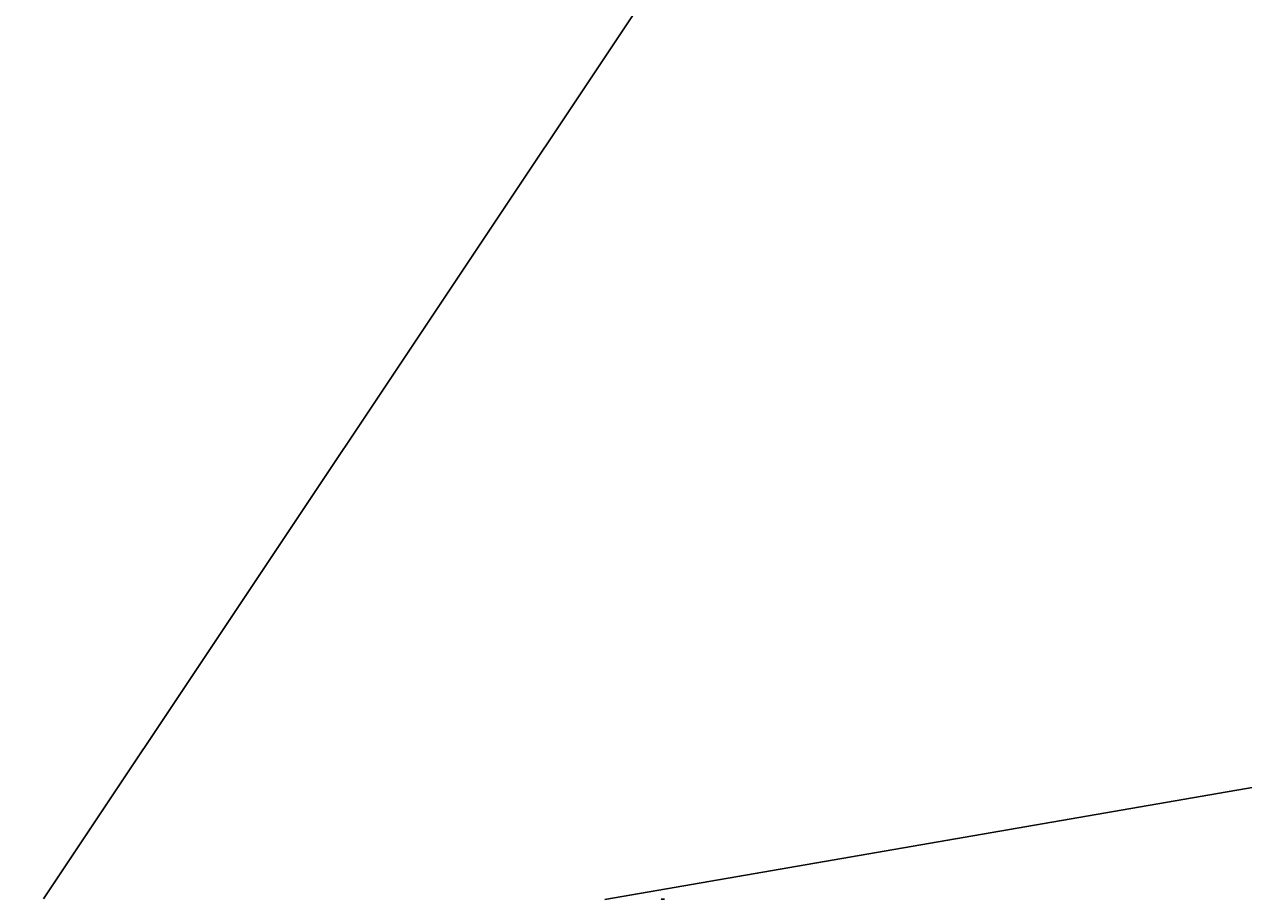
# Model space of a CAD drawing. Header units: metres. Extents: x 8431043 to 8456388, y 5766167 to 5771876.
# Tile 2 of 31: x 8432340 to 8434820, y 5768318 to 5770097. Entities that reach past the tile are written whole.
import ezdxf

# ---------------------------------------------------------------- set-up
doc = ezdxf.new("R2010")
doc.units = ezdxf.units.M
doc.layers.add('WYMIARY', color=253, linetype='Continuous', lineweight=13)
doc.styles.add('ISOCP', font='geniso.shx')
doc.styles.add('własny_500', font='isocp.shx', dxfattribs={"width": 0.9, "height": 1.2})
doc.dimstyles.new('kopia własny 500', dxfattribs={"dimtxt": 1.2, "dimasz": 0.8, "dimexe": 0.1795, "dimexo": 0.0625, "dimgap": 0.09, "dimtad": 3, "dimdec": 1, "dimzin": 0, "dimdsep": 46, "dimtxsty": 'własny_500', "dimblk": 'ARCHTICK', "dimcen": 0.09, "dimaunit": 2, "dimadec": 4, "dimazin": 0, "dimtfac": 1, "dimtdec": 1, "dimtofl": 0, "dimtmove": 2, "dimatfit": 3, "dimldrblk": 'ARCHTICK', "dimfxl": 1, "dimtolj": 1, "dimtzin": 0, "dimarcsym": 0})

# ---------------------------------------------------------------- blocks, each defined once
blk = doc.blocks.new('_ARCHTICK')
at = {"color": 0, "linetype": 'ByBlock', "const_width": 0.15}
blk.add_lwpolyline([(-0.5, -0.5), (0.5, 0.5)], dxfattribs=at)
blk = doc.blocks.new('*D71')
at = {"layer": 'Defpoints', "color": 0, "transparency": 16777216}
for p in [(8433437.7, 5771876.3), (8433439, 5771875.4), (8431043.1, 5768319.9)]:
    blk.add_point(p, dxfattribs=at)
at = {"layer": 'WYMIARY', "color": 0, "lineweight": -2, "transparency": 16777216}
blk.add_line((8431044.4, 5768319.1), (8433439, 5771875.4), dxfattribs=at)
at = {"layer": 'WYMIARY', "color": 0, "lineweight": -2, "transparency": 16777216, "xscale": 0.75, "yscale": 0.75, "zscale": 0.75}
for p, rotation in [((8433439, 5771875.4), 56.04704147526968), ((8431044.4, 5768319.1), 236.0470414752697)]:
    blk.add_blockref('_ARCHTICK', p, dxfattribs=dict(at, rotation=rotation))
at = {"layer": 'WYMIARY', "color": 0, "transparency": 16777216, "insert": (8432241.1, 5770097.7), "char_height": 1.25, "attachment_point": 5, "rotation": 56.047, "style": 'ISOCP'}
blk.add_mtext('\\A1;4287.4', dxfattribs=at)
blk = doc.blocks.new('*D74')
at = {"layer": 'Defpoints', "color": 0, "transparency": 16777216}
for p in [(8437890.2, 5769075.3), (8437890.4, 5769073.7), (8433520.4, 5768319.9)]:
    blk.add_point(p, dxfattribs=at)
at = {"layer": 'WYMIARY', "color": 0, "lineweight": -2, "transparency": 16777216}
blk.add_line((8433520.7, 5768318.3), (8437890.4, 5769073.7), dxfattribs=at)
at = {"layer": 'WYMIARY', "color": 0, "lineweight": -2, "transparency": 16777216, "xscale": 0.75, "yscale": 0.75, "zscale": 0.75}
for p, rotation in [((8437890.4, 5769073.7), 9.807423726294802), ((8433520.7, 5768318.3), 189.8074237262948)]:
    blk.add_blockref('_ARCHTICK', p, dxfattribs=dict(at, rotation=rotation))
at = {"layer": 'WYMIARY', "color": 0, "transparency": 16777216, "insert": (8435705.4, 5768696.7), "char_height": 1.25, "attachment_point": 5, "rotation": 9.8074, "style": 'ISOCP'}
blk.add_mtext('\\A1;4434.6', dxfattribs=at)
blk = doc.blocks.new('*D75')
at = {"layer": 'Defpoints', "color": 0, "transparency": 16777216}
for p in [(8434749.8, 5771876.3), (8434750.9, 5771875.6), (8432377.7, 5768319.9)]:
    blk.add_point(p, dxfattribs=at)
at = {"layer": 'WYMIARY', "color": 0, "lineweight": -2, "transparency": 16777216}
blk.add_line((8432378.8, 5768319.2), (8434750.9, 5771875.6), dxfattribs=at)
at = {"layer": 'WYMIARY', "color": 0, "lineweight": -2, "transparency": 16777216, "xscale": 0.75, "yscale": 0.75, "zscale": 0.75}
for p, rotation in [((8434750.9, 5771875.6), 56.29653123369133), ((8432378.8, 5768319.2), 236.2965312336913)]:
    blk.add_blockref('_ARCHTICK', p, dxfattribs=dict(at, rotation=rotation))
at = {"layer": 'WYMIARY', "color": 0, "transparency": 16777216, "insert": (8433564.3, 5770097.8), "char_height": 1.25, "attachment_point": 5, "rotation": 56.2965, "style": 'ISOCP'}
blk.add_mtext('\\A1;4274.9', dxfattribs=at)
blk = doc.blocks.new('*D79')
at = {"layer": 'Defpoints', "color": 0, "transparency": 16777216}
for p in [(8433634.7, 5768319.9), (8433641.8, 5768319.9), (8433641.8, 5768318.4)]:
    blk.add_point(p, dxfattribs=at)
at = {"layer": 'WYMIARY', "color": 0, "lineweight": -2, "transparency": 16777216}
blk.add_line((8433634.7, 5768318.4), (8433641.8, 5768318.4), dxfattribs=at)
at = {"layer": 'WYMIARY', "color": 0, "lineweight": -2, "transparency": 16777216, "xscale": 0.75, "yscale": 0.75, "zscale": 0.75, "rotation": 180}
blk.add_blockref('_ARCHTICK', (8433634.7, 5768318.4), dxfattribs=at)
at = {"layer": 'WYMIARY', "color": 0, "lineweight": -2, "transparency": 16777216, "xscale": 0.75, "yscale": 0.75, "zscale": 0.75}
blk.add_blockref('_ARCHTICK', (8433641.8, 5768318.4), dxfattribs=at)
at = {"layer": 'WYMIARY', "color": 0, "transparency": 16777216, "insert": (8433638.2, 5768319.1), "char_height": 1.25, "attachment_point": 5, "style": 'ISOCP'}
blk.add_mtext('\\A1;7.1', dxfattribs=at)

msp = doc.modelspace()

# ---------------------------------------------------------------- dimensions: what is measured, and where the dimension line sits
at = {"layer": 'WYMIARY', "color": 5}
for p1, p2, distance, picture, middle in [((8431043.13, 5768319.94), (8433437.69, 5771876.32), -1.56, '*D71', (8432241.11, 5770097.66)), ((8432377.71, 5768319.94), (8434749.83, 5771876.32), -1.34, '*D75', (8433564.29, 5770097.78)), ((8433520.37, 5768319.94), (8437890.16, 5769075.32), -1.67, '*D74', (8435705.43, 5768696.69)), ((8433634.71, 5768319.94), (8433641.78, 5768319.94), -1.54, '*D79', (8433638.25, 5768319.11))]:
    dim = msp.add_aligned_dim(p1=p1, p2=p2, distance=distance, dimstyle='kopia własny 500', override={"dimtxt": 1.25, "dimasz": 0.75, "dimtxsty": 'ISOCP', "dimse1": 1, "dimse2": 1, "dimtmove": 1}, dxfattribs=at)
    dim.commit()
    dim.dimension.update_dxf_attribs({"geometry": picture, "text_midpoint": middle})

doc.saveas('drawing.dxf')
